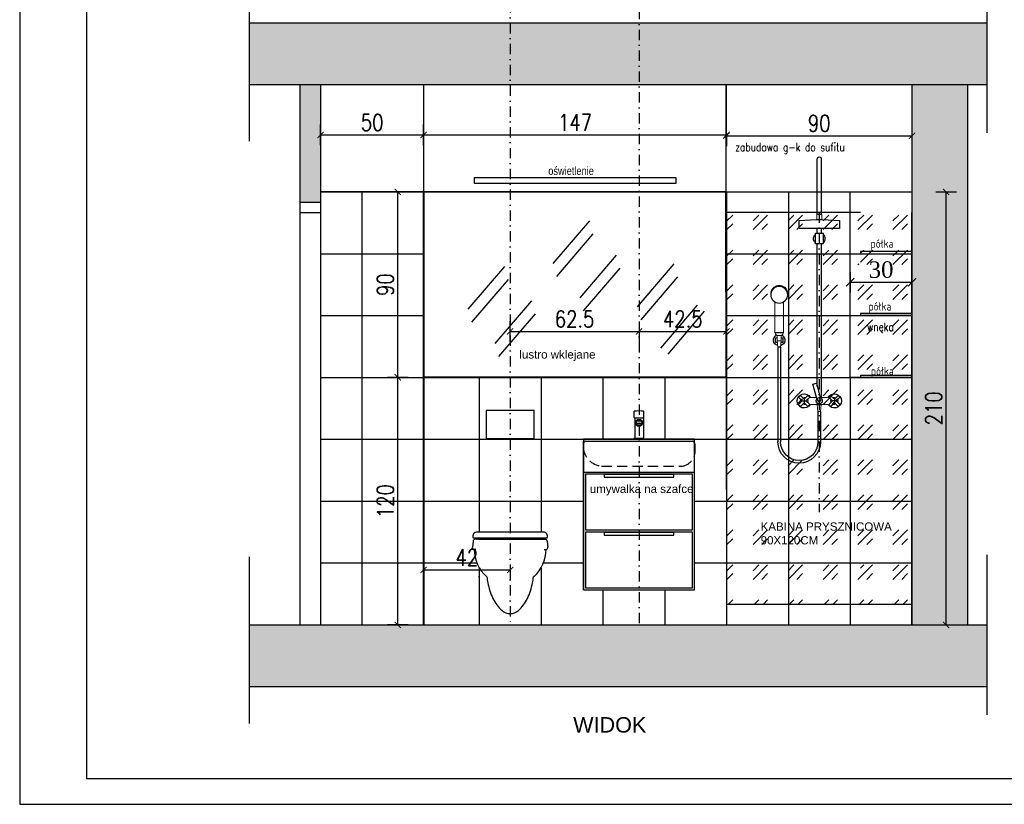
# Model space of a CAD drawing. Header units: millimetres. Extents: x 163776 to 165488, y 6605 to 7199.
# Tile 1 of 7: x 163776 to 164253, y 6605 to 6985. Entities that reach past the tile are written whole.
import ezdxf

# ---------------------------------------------------------------- set-up
doc = ezdxf.new("R2010")
doc.units = ezdxf.units.MM
doc.header["$LTSCALE"] = 50
doc.linetypes.add('DASHDOT', pattern=[1, 0.5, -0.25, 0, -0.25])
doc.linetypes.add('DASHED', pattern=[0.75, 0.5, -0.25])
for name, color, linetype in [('A_GRES', 36, 'Continuous'), ('A_inwentaryzacja', 8, 'Continuous'), ('A_INWENTARYZACJA_KRESKI', 8, 'Continuous'), ('A_KRESKI', 8, 'Continuous'), ('A_LUSTRO', 130, 'Continuous'), ('A_nowe_1', 1, 'Continuous'), ('A_OPIS', 7, 'Continuous'), ('A_OPIS_ZMIANY', 2, 'Continuous'), ('A_PŁYTKI', 7, 'Continuous'), ('A_SANIT', 170, 'Continuous'), ('A_SZAFKI', 7, 'Continuous'), ('A_ZMIANY_WYMIARY', 143, 'Continuous'), ('AOPIS', 7, 'Continuous')]:
    doc.layers.add(name, color=color, linetype=linetype)
doc.styles.add('ARIAL', font='arial.ttf')
doc.styles.add('k.f.', font='times.ttf', dxfattribs={"height": 8})
doc.styles.add('ROMANS', font='romans.shx', dxfattribs={"width": 0.8, "height": 8})
doc.dimstyles.new('Emma20', dxfattribs={"dimtxt": 8, "dimasz": 3, "dimexe": 5, "dimexo": 5, "dimgap": 2, "dimtad": 1, "dimdec": 1, "dimdsep": 46, "dimtxsty": 'ROMANS', "dimblk1": 'ARCHTICK', "dimblk2": 'ARCHTICK', "dimsah": 1, "dimcen": 0.1, "dimclrd": 1, "dimclre": 1, "dimclrt": 7, "dimadec": 0, "dimazin": 0, "dimtfac": 1, "dimtdec": 1, "dimtofl": 0, "dimtmove": 1, "dimatfit": 3, "dimldrblk": 'ARCHTICK', "dimfxl": 5, "dimfxlon": 1, "dimtolj": 1, "dimtzin": 0, "dimarcsym": 0})

# ---------------------------------------------------------------- blocks, each defined once
blk = doc.blocks.new('A$C24A25A81')
for p, q in [((-2.3, 10.61), (-2.3, 13.59)), ((-2.1, 10.39), (2.1, 10.39)), ((-2.1, 10.39), (-2.1, 0.39)), ((2.1, 10.39), (2.1, 0.39)), ((2.3, 10.61), (2.3, 13.59)), ((-1.42, 8.62), (-1.42, 8.08)), ((-1.08, 8.88), (1.08, 8.88)), ((-1.08, 7.82), (1.08, 7.82)), ((-1.08, 7.82), (-1.08, 7.27)), ((-1.08, 7.27), (-1.08, 6.94)), ((1.08, 7.82), (1.08, 7.27)), ((1.08, 7.27), (1.08, 6.94)), ((1.42, 8.62), (1.42, 8.08)), ((2.5, 0.39), (-2.5, 0.39)), ((-2.5, 0.39), (-2.5, 0)), ((-2.5, 0), (2.5, 0)), ((2.1, 0.39), (2.5, 0.39)), ((2.5, 0.39), (2.5, 0))]:
    blk.add_line(p, q)
blk.add_circle((0, 7.92), 1.72)
for centre, radius, start, end in [((0, -4.89), 18.62, 82.9043, 97.0957), ((-2.08, 10.61), 0.217, 178.0674, 265.536), ((2.08, 10.61), 0.217, 274.464, 1.9326), ((-1.09, 8.54), 0.335, 87.1914, 167.5214), ((-1.09, 8.15), 0.335, 192.4786, 272.8086), ((1.09, 8.54), 0.335, 12.4786, 92.8086), ((1.09, 8.15), 0.335, 267.1914, 347.5214)]:
    blk.add_arc(centre, radius, start, end)
blk.add_ellipse((0, 7.27), major_axis=(1.08, 0), ratio=0.450107, start_param=6.283185, end_param=9.424778)
blk.add_ellipse((0, 6.94), major_axis=(1.08, 0), ratio=0.450107)
blk = doc.blocks.new('WCWISZ')
for p, q in [((16.06, 0), (-16.06, 0)), ((-18.02, -4.41), (-18.32, -7.36)), ((-17.91, -2.76), (18.06, -2.76)), ((-16.2, -3.51), (-17.02, -3.51)), ((0.02, -3.5), (-16.21, -3.5)), ((-16.21, -3.5), (-16.06, -3.5)), ((-15.39, -3.5), (15.35, -3.5)), ((15.35, -3.5), (16.23, -3.5)), ((16.15, -3.51), (17, -3.51)), ((18, -4.43), (18.23, -7.31)), ((-16.59, -8.5), (-17.53, -8.5)), ((16.54, -8.5), (17.24, -8.5)), ((-15.15, -21.73), (-15.33, -21.73)), ((9.05, -23.42), (9.05, -23.31)), ((9.05, -23.41), (9.05, -23.42))]:
    blk.add_line(p, q)
for points in [[(-11.34, -21.73, 0.0144), (-10.84, -24.72, 0.062198), (-8.35, -32.25, 0.102814), (-3.94, -38.08, 0.181687), (0.02, -39.56, 0.181687)], [(0.02, -39.56, 0.181687), (3.97, -38.07, 0.102814), (8.37, -32.23, 0.062198), (10.84, -24.69, 0.014276), (11.33, -21.73, 0.048437)]]:
    blk.add_lwpolyline(points, format="xyb")
for centre, radius, start, end in [((-16.06, -2), 2, 90, 202.1894), ((16.06, -2), 2, 337.8106, 90), ((-17.02, -4.51), 1, 90, 174.1387), ((17, -4.51), 1, 4.4596, 90), ((-17.41, -7.5), 1, 158.1986, 270), ((0.02, -8.5), 17.43, 180, 228.7617), ((0.02, -8.5), 17.43, 311.6383, 0), ((17.28, -7.5), 1, 270, 21.6865), ((-16.74, -27.62), 8, 46.9701, 48.7617), ((16.91, -27.5), 8, 131.6383, 134.249)]:
    blk.add_arc(centre, radius, start, end)
blk = doc.blocks.new('_ArchTick')
at = {"color": 0, "linetype": 'ByBlock', "const_width": 0.15}
blk.add_lwpolyline([(-0.5, -0.5), (0.5, 0.5)], dxfattribs=at)
blk = doc.blocks.new('*D26')
at = {"layer": 'A_GRES', "color": 1, "lineweight": -2, "transparency": 16777216}
for p, q in [((164178.69, 6862.91), (164178.69, 6853.01)), ((164208.69, 6862.91), (164208.69, 6853.01)), ((164178.69, 6858.01), (164208.69, 6858.01))]:
    blk.add_line(p, q, dxfattribs=at)
at = {"layer": 'Defpoints', "color": 0, "transparency": 16777216}
for p in [(164178.69, 6864.91), (164208.69, 6864.91), (164208.69, 6858.01)]:
    blk.add_point(p, dxfattribs=at)
at = {"layer": 'A_GRES', "color": 1, "lineweight": -2, "transparency": 16777216, "xscale": 4, "yscale": 4, "zscale": 4, "rotation": 180}
blk.add_blockref('_ArchTick', (164178.69, 6858.01), dxfattribs=at)
at = {"layer": 'A_GRES', "color": 1, "lineweight": -2, "transparency": 16777216, "xscale": 4, "yscale": 4, "zscale": 4}
blk.add_blockref('_ArchTick', (164208.69, 6858.01), dxfattribs=at)
at = {"layer": 'A_GRES', "color": 7, "transparency": 16777216, "insert": (164193.69, 6864.08), "char_height": 8, "attachment_point": 5, "style": 'k.f.'}
blk.add_mtext('\\A1;30', dxfattribs=at)
blk = doc.blocks.new('Tara natrysk przód')
for p, q in [((-0.98, 117.34), (-0.98, 90.45)), ((0.98, 90.45), (0.98, 117.34)), ((-1.22, 90.45), (1.22, 90.45)), ((-0.98, 83.6), (-0.98, 81.31)), ((0.98, 81.31), (0.98, 83.6)), ((-0.98, 76.13), (-0.98, 1.71)), ((0.98, 7.05), (0.98, 76.13)), ((17.33, 33.07), (21.53, 33.07)), ((18.79, 26.03), (18.79, -19.82)), ((18.79, 26.03), (20.06, 26.03)), ((20.06, 26.03), (20.06, -19.82)), ((-8.23, 0), (-6.44, 0)), ((-7.33, 0.9), (-7.33, -0.9)), ((-0.57, 0.15), (-0.19, 1.57)), ((0.57, -0.15), (0.95, 1.26)), ((8.23, 0), (6.44, 0)), ((7.33, 0.9), (7.33, -0.9)), ((-0.98, -1.96), (0.98, -1.96)), ((-0.63, -5.08), (-0.63, -19.82)), ((0.63, -5.08), (0.63, -19.82))]:
    blk.add_line(p, q)
at = {"lineweight": 0}
for p, q in [((-1.22, 90.45), (-1.22, 88)), ((1.22, 88), (1.22, 90.45)), ((17.33, 48.05), (17.33, 33.07)), ((21.53, 33.07), (21.53, 48.05)), ((17.33, 33.07), (17.6, 32.34)), ((17.6, 32.34), (18.37, 31.8)), ((20.48, 31.8), (18.37, 31.8)), ((18.45, 31.8), (18.45, 29.16)), ((18.79, 26.03), (18.45, 29.16)), ((18.45, 29.16), (20.4, 29.16)), ((20.4, 29.16), (20.06, 26.03)), ((20.4, 29.16), (20.4, 31.8)), ((20.48, 31.8), (21.25, 32.34)), ((21.25, 32.34), (21.53, 33.07)), ((-7.33, 1.71), (-6.52, 1.71)), ((-4.73, 1.71), (-0.45, 1.71)), ((1.36, 1.71), (4.73, 1.71)), ((6.52, 1.71), (7.33, 1.71)), ((-6.52, -1.71), (-7.33, -1.71)), ((4.73, -1.71), (-4.73, -1.71)), ((-0.98, -1.96), (-0.98, -1.71)), ((-0.98, -1.96), (-0.63, -5.08)), ((0.98, -1.96), (0.63, -5.08)), ((0.98, -1.96), (0.98, -1.71)), ((7.33, -1.71), (6.52, -1.71)), ((-0.63, -5.08), (0.63, -5.08))]:
    blk.add_line(p, q, dxfattribs=at)
for points in [[(9.77, 87.52), (1.56, 88), (-1.56, 88), (-9.77, 87.52), (-9.77, 83.6), (9.77, 83.6)], [(-1.86, 76.13), (1.86, 76.13), (1.86, 81.31), (-1.86, 81.31)], [(1.22, 1.19), (3.09, 8.13), (1.39, 8.59), (-0.47, 1.65)]]:
    blk.add_lwpolyline(points, close=True)
for points in [[(18.45, 30.64), (17.7, 30.64), (17.7, 28.39), (18.54, 28.39)], [(20.32, 28.39), (21.16, 28.39), (21.16, 30.64), (20.4, 30.64)], [(-7.33, 0.9), (-9.13, 2.7), (-10.03, 1.79), (-8.23, 0)], [(-8.23, 0), (-10.03, -1.79), (-9.13, -2.69), (-7.33, -0.9)], [(-6.44, 0), (-4.64, 1.8), (-5.53, 2.7), (-7.33, 0.9)], [(-7.33, -0.9), (-5.54, -2.7), (-4.64, -1.8), (-6.44, 0)], [(6.44, 0), (4.64, 1.8), (5.53, 2.7), (7.33, 0.9)], [(7.33, -0.9), (5.54, -2.7), (4.64, -1.8), (6.44, 0)], [(7.33, 0.9), (9.13, 2.7), (10.03, 1.79), (8.23, 0)], [(8.23, 0), (10.03, -1.79), (9.13, -2.69), (7.33, -0.9)]]:
    blk.add_lwpolyline(points)
for centre, radius, start, end in [((0, 117.34), 0.976, 0, 180), ((0, 78.72), 2.78, 131.8759, 228.1241), ((0, 78.72), 2.78, 311.8759, 48.1241), ((19.43, 29.52), 2.79, 117.9691, 255.0205), ((19.43, 29.52), 2.79, 284.9795, 62.0309), ((-7.33, 0), 3.42, 30, 330), ((-7.33, 0), 1.71, 156.7916, 203.0721), ((-7.33, 0), 1.71, 66.8372, 113.0721), ((-7.33, 0), 1.71, 336.8372, 23.2084), ((0, 0), 1.47, 98.4882, 51.4093), ((0, 0), 0.587, 164.9488, 344.9488), ((7.33, 0), 3.42, 210, 150), ((7.33, 0), 1.71, 156.7916, 203.1628), ((7.33, 0), 1.71, 66.9279, 113.1628), ((7.33, 0), 1.71, 336.9279, 23.2084), ((-7.33, 0), 1.71, 246.7916, 293.2084), ((7.33, 0), 1.71, 246.7916, 293.2084), ((9.71, -19.82), 10.35, 180, 0), ((9.71, -19.82), 9.08, 180, 0)]:
    blk.add_arc(centre, radius, start, end)
blk.add_ellipse((19.43, 51.52), major_axis=(-4.11, 0), ratio=0.984402)
blk.add_ellipse((19.43, 52.25), major_axis=(-3.91, 0), ratio=0.985428, start_param=3.324996, end_param=6.099782)
blk = doc.blocks.new('*D27')
at = {"layer": 'A_inwentaryzacja', "color": 1, "lineweight": -2, "ltscale": 0.5, "transparency": 16777216}
for p, q in [((164220.25, 6901.86), (164230.25, 6901.86)), ((164225.25, 6691.86), (164225.25, 6901.86)), ((164220.25, 6691.86), (164230.25, 6691.86))]:
    blk.add_line(p, q, dxfattribs=at)
at = {"layer": 'Defpoints', "color": 0, "ltscale": 0.5, "transparency": 16777216}
for p in [(164208.69, 6901.86), (164225.25, 6901.86), (164208.69, 6691.86)]:
    blk.add_point(p, dxfattribs=at)
at = {"layer": 'A_inwentaryzacja', "color": 1, "lineweight": -2, "ltscale": 0.5, "transparency": 16777216, "xscale": 3, "yscale": 3, "zscale": 3}
for p, rotation in [((164225.25, 6901.86), 90), ((164225.25, 6691.86), 270)]:
    blk.add_blockref('_ArchTick', p, dxfattribs=dict(at, rotation=rotation))
at = {"layer": 'A_inwentaryzacja', "color": 7, "ltscale": 0.5, "transparency": 16777216, "insert": (164219.25, 6796.86), "char_height": 8, "attachment_point": 5, "rotation": 90, "style": 'ROMANS'}
blk.add_mtext('\\A1;210', dxfattribs=at)
blk = doc.blocks.new('*D28')
at = {"layer": 'A_inwentaryzacja', "color": 1, "lineweight": -2, "ltscale": 0.5, "transparency": 16777216}
for p, q in [((163971.69, 6713.51), (163971.69, 6723.51)), ((163971.69, 6718.51), (164013.69, 6718.51)), ((164013.69, 6718.51), (164013.69, 6713.51))]:
    blk.add_line(p, q, dxfattribs=at)
at = {"layer": 'Defpoints', "color": 0, "ltscale": 0.5, "transparency": 16777216}
for p in [(164013.69, 6718.51), (164013.69, 6718.51), (163971.69, 6691.86)]:
    blk.add_point(p, dxfattribs=at)
at = {"layer": 'A_inwentaryzacja', "color": 1, "lineweight": -2, "ltscale": 0.5, "transparency": 16777216, "xscale": 3, "yscale": 3, "zscale": 3, "rotation": 180}
blk.add_blockref('_ArchTick', (163971.69, 6718.51), dxfattribs=at)
at = {"layer": 'A_inwentaryzacja', "color": 1, "lineweight": -2, "ltscale": 0.5, "transparency": 16777216, "xscale": 3, "yscale": 3, "zscale": 3}
blk.add_blockref('_ArchTick', (164013.69, 6718.51), dxfattribs=at)
at = {"layer": 'A_inwentaryzacja', "color": 7, "ltscale": 0.5, "transparency": 16777216, "insert": (163992.69, 6724.51), "char_height": 8, "attachment_point": 5, "style": 'ROMANS'}
blk.add_mtext('\\A1;42', dxfattribs=at)
blk = doc.blocks.new('*D29')
at = {"layer": 'A_inwentaryzacja', "color": 1, "lineweight": -2, "ltscale": 0.5, "transparency": 16777216}
for p, q in [((164013.69, 6829.16), (164013.69, 6839.16)), ((164013.69, 6834.16), (164076.22, 6834.16)), ((164076.22, 6834.16), (164076.22, 6829.16))]:
    blk.add_line(p, q, dxfattribs=at)
at = {"layer": 'Defpoints', "color": 0, "ltscale": 0.5, "transparency": 16777216}
for p in [(164076.22, 6834.16), (164076.22, 6834.16), (164013.69, 6718.51)]:
    blk.add_point(p, dxfattribs=at)
at = {"layer": 'A_inwentaryzacja', "color": 1, "lineweight": -2, "ltscale": 0.5, "transparency": 16777216, "xscale": 3, "yscale": 3, "zscale": 3, "rotation": 180}
blk.add_blockref('_ArchTick', (164013.69, 6834.16), dxfattribs=at)
at = {"layer": 'A_inwentaryzacja', "color": 1, "lineweight": -2, "ltscale": 0.5, "transparency": 16777216, "xscale": 3, "yscale": 3, "zscale": 3}
blk.add_blockref('_ArchTick', (164076.22, 6834.16), dxfattribs=at)
at = {"layer": 'A_inwentaryzacja', "color": 7, "ltscale": 0.5, "transparency": 16777216, "insert": (164044.95, 6840.16), "char_height": 8, "attachment_point": 5, "style": 'ROMANS'}
blk.add_mtext('\\A1;62.5', dxfattribs=at)
blk = doc.blocks.new('*D30')
at = {"layer": 'A_inwentaryzacja', "color": 1, "lineweight": -2, "ltscale": 0.5, "transparency": 16777216}
for p, q in [((164118.69, 6829.16), (164118.69, 6839.16)), ((164076.22, 6834.16), (164076.22, 6829.16)), ((164076.22, 6834.16), (164118.69, 6834.16))]:
    blk.add_line(p, q, dxfattribs=at)
at = {"layer": 'Defpoints', "color": 0, "ltscale": 0.5, "transparency": 16777216}
for p in [(164076.22, 6834.16), (164118.69, 6834.16), (164118.69, 6670.29)]:
    blk.add_point(p, dxfattribs=at)
at = {"layer": 'A_inwentaryzacja', "color": 1, "lineweight": -2, "ltscale": 0.5, "transparency": 16777216, "xscale": 3, "yscale": 3, "zscale": 3, "rotation": 180}
blk.add_blockref('_ArchTick', (164076.22, 6834.16), dxfattribs=at)
at = {"layer": 'A_inwentaryzacja', "color": 1, "lineweight": -2, "ltscale": 0.5, "transparency": 16777216, "xscale": 3, "yscale": 3, "zscale": 3}
blk.add_blockref('_ArchTick', (164118.69, 6834.16), dxfattribs=at)
at = {"layer": 'A_inwentaryzacja', "color": 7, "ltscale": 0.5, "transparency": 16777216, "insert": (164097.45, 6840.16), "char_height": 8, "attachment_point": 5, "style": 'ROMANS'}
blk.add_mtext('\\A1;42.5', dxfattribs=at)
blk = doc.blocks.new('*D31')
at = {"layer": 'A_inwentaryzacja', "color": 1, "lineweight": -2, "ltscale": 0.5, "transparency": 16777216}
for p, q in [((163964.15, 6811.86), (163954.15, 6811.86)), ((163959.15, 6691.86), (163959.15, 6811.86)), ((163964.15, 6691.86), (163954.15, 6691.86))]:
    blk.add_line(p, q, dxfattribs=at)
at = {"layer": 'Defpoints', "color": 0, "ltscale": 0.5, "transparency": 16777216}
for p in [(163959.15, 6811.86), (163971.69, 6811.86), (163971.69, 6691.86)]:
    blk.add_point(p, dxfattribs=at)
at = {"layer": 'A_inwentaryzacja', "color": 1, "lineweight": -2, "ltscale": 0.5, "transparency": 16777216, "xscale": 3, "yscale": 3, "zscale": 3}
for p, rotation in [((163959.15, 6811.86), 90), ((163959.15, 6691.86), 270)]:
    blk.add_blockref('_ArchTick', p, dxfattribs=dict(at, rotation=rotation))
at = {"layer": 'A_inwentaryzacja', "color": 7, "ltscale": 0.5, "transparency": 16777216, "insert": (163953.15, 6751.86), "char_height": 8, "attachment_point": 5, "rotation": 90, "style": 'ROMANS'}
blk.add_mtext('\\A1;120', dxfattribs=at)
blk = doc.blocks.new('*D32')
at = {"layer": 'A_inwentaryzacja', "color": 1, "lineweight": -2, "ltscale": 0.5, "transparency": 16777216}
for p, q in [((163964.15, 6901.86), (163954.15, 6901.86)), ((163959.15, 6811.86), (163959.15, 6901.86)), ((163964.15, 6811.86), (163954.15, 6811.86))]:
    blk.add_line(p, q, dxfattribs=at)
at = {"layer": 'Defpoints', "color": 0, "ltscale": 0.5, "transparency": 16777216}
for p in [(163959.15, 6901.86), (163971.69, 6901.86), (163971.69, 6811.86)]:
    blk.add_point(p, dxfattribs=at)
at = {"layer": 'A_inwentaryzacja', "color": 1, "lineweight": -2, "ltscale": 0.5, "transparency": 16777216, "xscale": 3, "yscale": 3, "zscale": 3}
for p, rotation in [((163959.15, 6901.86), 90), ((163959.15, 6811.86), 270)]:
    blk.add_blockref('_ArchTick', p, dxfattribs=dict(at, rotation=rotation))
at = {"layer": 'A_inwentaryzacja', "color": 7, "ltscale": 0.5, "transparency": 16777216, "insert": (163953.15, 6856.86), "char_height": 8, "attachment_point": 5, "rotation": 90, "style": 'ROMANS'}
blk.add_mtext('\\A1;90', dxfattribs=at)
blk = doc.blocks.new('*D33')
at = {"layer": 'A_inwentaryzacja', "color": 1, "lineweight": -2, "ltscale": 0.5, "transparency": 16777216}
for p, q in [((163971.69, 6924.49), (163971.69, 6934.49)), ((164118.69, 6924.49), (164118.69, 6934.49)), ((163971.69, 6929.49), (164118.69, 6929.49))]:
    blk.add_line(p, q, dxfattribs=at)
at = {"layer": 'Defpoints', "color": 0, "ltscale": 0.5, "transparency": 16777216}
for p in [(164118.69, 6929.49), (163971.69, 6918.44), (164118.69, 6918.44)]:
    blk.add_point(p, dxfattribs=at)
at = {"layer": 'A_inwentaryzacja', "color": 1, "lineweight": -2, "ltscale": 0.5, "transparency": 16777216, "xscale": 3, "yscale": 3, "zscale": 3, "rotation": 180}
blk.add_blockref('_ArchTick', (163971.69, 6929.49), dxfattribs=at)
at = {"layer": 'A_inwentaryzacja', "color": 1, "lineweight": -2, "ltscale": 0.5, "transparency": 16777216, "xscale": 3, "yscale": 3, "zscale": 3}
blk.add_blockref('_ArchTick', (164118.69, 6929.49), dxfattribs=at)
at = {"layer": 'A_inwentaryzacja', "color": 7, "ltscale": 0.5, "transparency": 16777216, "insert": (164045.19, 6935.49), "char_height": 8, "attachment_point": 5, "style": 'ROMANS'}
blk.add_mtext('\\A1;147', dxfattribs=at)
blk = doc.blocks.new('*D34')
at = {"layer": 'A_ZMIANY_WYMIARY', "color": 1, "lineweight": -2, "ltscale": 0.5, "transparency": 16777216}
for p, q in [((163921.69, 6924.49), (163921.69, 6934.49)), ((163971.69, 6924.49), (163971.69, 6934.49)), ((163921.69, 6929.49), (163971.69, 6929.49))]:
    blk.add_line(p, q, dxfattribs=at)
at = {"layer": 'Defpoints', "color": 0, "ltscale": 0.5, "transparency": 16777216}
for p in [(163971.69, 6929.49), (163921.69, 6917.83), (163971.69, 6917.83)]:
    blk.add_point(p, dxfattribs=at)
at = {"layer": 'A_ZMIANY_WYMIARY', "color": 1, "lineweight": -2, "ltscale": 0.5, "transparency": 16777216, "xscale": 3, "yscale": 3, "zscale": 3, "rotation": 180}
blk.add_blockref('_ArchTick', (163921.69, 6929.49), dxfattribs=at)
at = {"layer": 'A_ZMIANY_WYMIARY', "color": 1, "lineweight": -2, "ltscale": 0.5, "transparency": 16777216, "xscale": 3, "yscale": 3, "zscale": 3}
blk.add_blockref('_ArchTick', (163971.69, 6929.49), dxfattribs=at)
at = {"layer": 'A_ZMIANY_WYMIARY', "color": 7, "ltscale": 0.5, "transparency": 16777216, "insert": (163946.69, 6935.49), "char_height": 8, "attachment_point": 5, "style": 'ROMANS'}
blk.add_mtext('\\A1;50', dxfattribs=at)
blk = doc.blocks.new('*D35')
at = {"layer": 'A_ZMIANY_WYMIARY', "color": 1, "lineweight": -2, "ltscale": 0.5, "transparency": 16777216}
for p, q in [((164118.69, 6929.07), (164118.69, 6924.07)), ((164118.69, 6929.07), (164208.69, 6929.07)), ((164208.69, 6929.07), (164208.69, 6924.07))]:
    blk.add_line(p, q, dxfattribs=at)
at = {"layer": 'Defpoints', "color": 0, "ltscale": 0.5, "transparency": 16777216}
for p in [(164118.69, 6929.49), (164208.69, 6929.49), (164208.69, 6929.07)]:
    blk.add_point(p, dxfattribs=at)
at = {"layer": 'A_ZMIANY_WYMIARY', "color": 1, "lineweight": -2, "ltscale": 0.5, "transparency": 16777216, "xscale": 3, "yscale": 3, "zscale": 3, "rotation": 180}
blk.add_blockref('_ArchTick', (164118.69, 6929.07), dxfattribs=at)
at = {"layer": 'A_ZMIANY_WYMIARY', "color": 1, "lineweight": -2, "ltscale": 0.5, "transparency": 16777216, "xscale": 3, "yscale": 3, "zscale": 3}
blk.add_blockref('_ArchTick', (164208.69, 6929.07), dxfattribs=at)
at = {"layer": 'A_ZMIANY_WYMIARY', "color": 7, "ltscale": 0.5, "transparency": 16777216, "insert": (164163.69, 6935.07), "char_height": 8, "attachment_point": 5, "style": 'ROMANS'}
blk.add_mtext('\\A1;90', dxfattribs=at)

msp = doc.modelspace()

# ---------------------------------------------------------------- hatches: boundary and pattern name
at = {"layer": 'A_INWENTARYZACJA_KRESKI', "ltscale": 0.5}
h = msp.add_hatch(color=256, dxfattribs=at)
h.dxf.hatch_style = 1
h.paths.add_polyline_path([(164013.69, 6983.86), (163887.02, 6983.86), (163887.02, 6953.86), (164013.69, 6953.86)])
h.paths.add_polyline_path([(164076.22, 6983.86), (164013.69, 6983.86), (164013.69, 6953.86), (164076.22, 6953.86)])
h.paths.add_polyline_path([(164245.09, 6983.86), (164076.22, 6983.86), (164076.22, 6953.86), (164245.09, 6953.86)])
h.paths.add_polyline_path([(164235.69, 6953.86), (164208.69, 6953.86), (164208.69, 6691.86), (164235.69, 6691.86)])
h.paths.add_polyline_path([(164225.25, 6786.63), (164225.25, 6807.09), (164213.25, 6807.09), (164213.25, 6786.63)], flags=24)
h = msp.add_hatch(color=256, dxfattribs=at)
h.dxf.hatch_style = 1
h.paths.add_polyline_path([(163921.69, 6953.86), (163911.69, 6953.86), (163911.69, 6896.86), (163921.69, 6896.86)])
h = msp.add_hatch(color=256, dxfattribs=at)
h.dxf.hatch_style = 1
h.paths.add_polyline_path([(164245.09, 6691.86), (163887.02, 6691.86), (163887.02, 6661.86), (164245.09, 6661.86)])
at = {"layer": 'A_KRESKI'}
h = msp.add_hatch(dxfattribs=at)
h.set_pattern_fill('GOST_GLASS', color=256, scale=2, style=0)
h.set_pattern_definition([(45, (158293.689, 7392.652), (16.970563, -2e-15), [10, -14]), (45, (158297.932, 7392.652), (16.970563, -2e-15), [4, -20]), (45, (158293.689, 7396.895), (16.970563, -2e-15), [4, -20])])
h.paths.add_polyline_path([(164178.69, 6866.93), (164176.13, 6866.93), (164176.13, 6872.4), (164178.69, 6872.4), (164178.69, 6891.86), (164118.69, 6891.86), (164118.69, 6701.86), (164178.69, 6701.86), (164178.69, 6716.94), (164176.13, 6716.94), (164176.13, 6722.42), (164178.69, 6722.42)])
h.paths.add_polyline_path([(164124.5, 6812.64), (164124.5, 6787.22), (164121.73, 6787.22), (164121.73, 6812.64)], flags=16)
h.paths.add_polyline_path([(164208.69, 6891.86), (164178.69, 6891.86), (164178.69, 6872.4), (164183.73, 6872.4), (164183.73, 6866.93), (164178.69, 6866.93), (164178.69, 6722.42), (164183.73, 6722.42), (164183.73, 6716.94), (164178.69, 6716.94), (164178.69, 6701.86), (164208.69, 6701.86)])

# ---------------------------------------------------------------- linework, layer by layer
at = {"layer": 'A_inwentaryzacja', "ltscale": 0.5}
for p, q in [((163887.02, 7007.15), (163887.02, 6926.36)), ((164245.09, 7008.07), (164245.09, 6930.51)), ((163887.02, 6983.86), (164245.09, 6983.86)), ((163887.02, 6953.86), (164245.09, 6953.86)), ((163911.69, 6953.86), (163911.69, 6691.86)), ((163921.69, 6953.86), (163921.69, 6691.86)), ((163971.69, 6953.86), (163971.69, 6691.86)), ((164118.43, 6953.86), (164118.69, 6691.86)), ((164208.69, 6953.86), (164208.69, 6691.86)), ((164235.69, 6953.86), (164235.69, 6691.86)), ((163921.69, 6901.86), (164208.69, 6901.86)), ((163911.69, 6896.86), (163921.69, 6896.86)), ((163911.69, 6891.86), (163921.69, 6891.86)), ((163971.69, 6811.86), (164208.69, 6811.86)), ((163887.02, 6724.84), (163887.02, 6644.05)), ((164245.09, 6725.76), (164245.09, 6648.2)), ((163887.02, 6691.86), (164245.09, 6691.86)), ((163887.02, 6661.86), (164245.09, 6661.86))]:
    msp.add_line(p, q, dxfattribs=at)
at = {"layer": 'A_LUSTRO'}
for p, q in [((164052.12, 6887.83), (164034.34, 6867.04)), ((164053.87, 6881.52), (164036.1, 6860.74)), ((164065.2, 6871.19), (164047.43, 6850.41)), ((164093.07, 6866.88), (164075.3, 6846.09)), ((164010.92, 6865.68), (163993.15, 6844.89)), ((164066.95, 6864.89), (164049.18, 6844.1)), ((164012.67, 6859.37), (163994.9, 6838.58)), ((164094.82, 6860.58), (164077.05, 6839.79)), ((164024, 6849.04), (164006.23, 6828.25)), ((164025.75, 6842.73), (164007.98, 6821.95)), ((164104.45, 6846.84), (164086.68, 6826.06)), ((164107.91, 6843.94), (164090.13, 6823.15))]:
    msp.add_line(p, q, dxfattribs=at)
at = {"layer": 'A_nowe_1', "linetype": 'DASHDOT', "ltscale": 0.2}
for p, q in [((164013.69, 7135.22), (164013.69, 6691.86)), ((164076.22, 7101.64), (164076.22, 6691.86)), ((164163.69, 6891.86), (164163.69, 6746.52))]:
    msp.add_line(p, q, dxfattribs=at)
at = {"layer": 'A_nowe_1'}
msp.add_line((164118.69, 6701.86), (164208.69, 6701.86), dxfattribs=at)
at = {"layer": 'A_nowe_1', "ltscale": 0.5}
msp.add_lwpolyline([(163996.31, 6908.88), (164094.07, 6908.88), (164094.07, 6905.89), (163996.31, 6905.89)], close=True, dxfattribs=at)
at = {"layer": 'A_nowe_1'}
msp.add_lwpolyline([(164183.69, 6891.86), (164118.69, 6891.86), (164118.69, 6691.86), (164208.69, 6691.86), (164208.69, 6891.86)], dxfattribs=at)
msp.add_lwpolyline([(164002.01, 6782.15), (164025.37, 6782.15), (164025.37, 6795.82), (164002.01, 6795.82)], close=True, dxfattribs=at)
at = {"layer": 'A_OPIS', "ltscale": 0.5}
msp.add_lwpolyline([(163775.67, 7198.8), (163775.67, 6604.8), (164615.67, 6604.8), (164615.67, 7198.8), (163775.67, 7198.8)], dxfattribs=at)
msp.add_lwpolyline([(163808.17, 7186.3), (163808.17, 6617.3), (164603.17, 6617.3), (164603.17, 7186.3)], close=True, dxfattribs=at)
at = {"layer": 'A_PŁYTKI', "ltscale": 0.5}
for p, q in [((164118.48, 6901.86), (164118.69, 6953.86)), ((163971.69, 6901.86), (163921.69, 6901.86)), ((163941.69, 6901.86), (163941.69, 6691.86)), ((163971.69, 6901.86), (163971.69, 6691.86)), ((164118.69, 6901.86), (164118.69, 6691.86)), ((164148.69, 6901.86), (164148.69, 6691.86)), ((163998.69, 6811.86), (163998.69, 6736.86)), ((163998.69, 6811.86), (164028.69, 6811.86)), ((164028.69, 6811.86), (164028.69, 6736.86)), ((164058.69, 6811.86), (164058.69, 6781.86)), ((164088.69, 6811.86), (164088.69, 6781.86)), ((164178.69, 6811.86), (164178.69, 6691.86)), ((164208.69, 6811.86), (164208.69, 6691.86)), ((163998.69, 6733.36), (163998.69, 6733.35)), ((163998.69, 6719.52), (163998.69, 6691.86)), ((164028.69, 6719.45), (164028.69, 6691.86)), ((164058.69, 6708.86), (164058.69, 6691.86)), ((164088.69, 6708.86), (164088.69, 6691.86))]:
    msp.add_line(p, q, dxfattribs=at)
at = {"layer": 'A_PŁYTKI'}
for p, q in [((163921.69, 6871.86), (163971.69, 6871.86)), ((164118.69, 6871.86), (164208.69, 6871.86)), ((164183.69, 6842.86), (164208.69, 6842.86)), ((163921.69, 6841.86), (163971.69, 6841.86)), ((164118.69, 6841.86), (164208.69, 6841.86)), ((163921.69, 6811.86), (164208.69, 6811.86)), ((163921.69, 6781.86), (164208.69, 6781.86)), ((163921.69, 6751.86), (164049.22, 6751.86)), ((164103.22, 6751.86), (164208.69, 6751.86)), ((163921.69, 6721.86), (163997.54, 6721.86)), ((164029.88, 6721.86), (164049.22, 6721.86)), ((164103.22, 6721.86), (164208.69, 6721.86))]:
    msp.add_line(p, q, dxfattribs=at)
at = {"layer": 'A_PŁYTKI', "ltscale": 0.5, "const_width": 1}
for points in [[(163971.69, 6901.86), (163971.69, 6691.86)], [(163971.69, 6811.86), (164118.57, 6811.86), (164118.48, 6901.86)]]:
    msp.add_lwpolyline(points, dxfattribs=at)
at = {"layer": 'A_PŁYTKI', "ltscale": 0.5}
msp.add_lwpolyline([(163971.69, 6811.86), (164118.69, 6811.86), (164118.69, 6901.86), (163971.69, 6901.86)], close=True, dxfattribs=at)
msp.add_lwpolyline([(163971.69, 6811.86), (164118.69, 6811.86), (164118.69, 6901.86), (163971.69, 6901.86)], close=True, dxfattribs=at)
at = {"layer": 'A_PŁYTKI'}
for points in [[(164208.69, 6811.86), (164178.69, 6811.86), (164178.69, 6901.86), (164208.69, 6901.86)], [(164183.69, 6871.86), (164208.69, 6871.86), (164208.69, 6872.86), (164183.69, 6872.86)], [(164183.69, 6841.86), (164208.69, 6841.86), (164208.69, 6842.86), (164183.69, 6842.86)], [(164183.69, 6811.86), (164208.69, 6811.86), (164208.69, 6812.86), (164183.69, 6812.86)]]:
    msp.add_lwpolyline(points, close=True, dxfattribs=at)
at = {"layer": 'A_SANIT'}
for p, q in [((164050.41, 6780.86), (164102.03, 6780.86)), ((164049.1, 6779.48), (164049.1, 6777.86)), ((164103.34, 6779.48), (164103.34, 6777.86))]:
    msp.add_line(p, q, dxfattribs=at)
at = {"layer": 'A_SANIT', "linetype": 'DASHED', "ltscale": 0.2}
msp.add_line((164058.04, 6768.86), (164097.4, 6768.86), dxfattribs=at)
at = {"layer": 'A_SANIT'}
for centre, start, end in [((164050.56, 6779.41), 95.7549, 182.8705), ((164101.88, 6779.41), 357.1295, 84.2451)]:
    msp.add_arc(centre, 1.46, start, end, dxfattribs=at)
at = {"layer": 'A_SANIT', "linetype": 'DASHED', "ltscale": 0.2}
for centre, radius, start, end in [((164059.04, 6778.79), 9.99, 185.3766, 264.2299), ((164095.98, 6776.26), 7.53, 280.8701, 12.2945)]:
    msp.add_arc(centre, radius, start, end, dxfattribs=at)
at = {"layer": 'A_SZAFKI'}
for p, q in [((164049.22, 6708.86), (164049.22, 6780.86)), ((164049.22, 6780.86), (164103.22, 6780.86)), ((164103.22, 6708.86), (164103.22, 6780.86)), ((164049.22, 6765.86), (164103.22, 6765.86)), ((164049.22, 6708.86), (164103.22, 6708.86))]:
    msp.add_line(p, q, dxfattribs=at)
for points in [[(164049.22, 6708.86), (164103.22, 6708.86), (164103.22, 6781.86), (164049.22, 6781.86)], [(164050.22, 6737.86), (164102.22, 6737.86), (164102.22, 6764.86), (164050.22, 6764.86)], [(164059.31, 6763.4), (164093.12, 6763.4), (164093.12, 6764.71), (164059.31, 6764.71)], [(164050.22, 6709.86), (164102.22, 6709.86), (164102.22, 6736.86), (164050.22, 6736.86)], [(164059.31, 6735.4), (164093.12, 6735.4), (164093.12, 6736.71), (164059.31, 6736.71)]]:
    msp.add_lwpolyline(points, close=True, dxfattribs=at)

# ---------------------------------------------------------------- block references
at = {"layer": 'A_SANIT', "xscale": -1}
msp.add_blockref('Tara natrysk przód', (164163.69, 6800.45), dxfattribs=at)
at = {"layer": 'A_SANIT'}
for name, p in [('A$C24A25A81', (164076.22, 6781.86)), ('WCWISZ', (164013.69, 6736.86))]:
    msp.add_blockref(name, p, dxfattribs=at)

# ---------------------------------------------------------------- texts
at = {"layer": 'A_OPIS', "insert": (164041.36, 6647.1), "char_height": 7.5, "width": 873.0508, "attachment_point": 1, "style": 'ARIAL'}
msp.add_mtext(' WIDOK', dxfattribs=at)
at = {"layer": 'A_OPIS_ZMIANY', "ltscale": 3, "style": 'ARIAL', "width": 0.8}
msp.add_text('oświetlenie', height=4, dxfattribs=at).set_placement((164032.19, 6910.05))
at = {"layer": 'A_OPIS_ZMIANY', "ltscale": 3, "char_height": 4, "attachment_point": 1, "style": 'ARIAL'}
for s, width, gutter_width, insert in [('lustro wklejane', 62.5712, 20, (164018.16, 6825)), ('umywalka na szafce', 62.5712, 20, (164052.35, 6759.8)), ('KABINA PRYSZNICOWA \\P90X120CM', 152.9303, 75, (164135.25, 6741.53))]:
    msp.add_mtext_dynamic_manual_height_columns(s, width=width, gutter_width=gutter_width, heights=[0], dxfattribs=dict(at, insert=insert))
at = {"layer": 'AOPIS', "style": 'ROMANS', "width": 0.8}
for s, p in [('zabudowa g-k do sufitu', (164122.88, 6921.55)), ('półka', (164188.62, 6874.74)), ('półka', (164187.58, 6844.28)), ('wnęka', (164186.87, 6834.35)), ('półka', (164188.8, 6812.92))]:
    msp.add_text(s, height=4, dxfattribs=at).set_placement(p)

# ---------------------------------------------------------------- dimensions: what is measured, and where the dimension line sits
at = {"layer": 'A_GRES'}
dim = msp.add_linear_dim(base=(164208.69, 6858.01), p1=(164178.69, 6864.91), p2=(164208.69, 6864.91), dimstyle='Emma20', override={"dimtxt": 4, "dimasz": 4, "dimexo": 2, "dimtxsty": 'k.f.'}, dxfattribs=at)
dim.commit()
dim.dimension.update_dxf_attribs({"geometry": '*D26', "text_midpoint": (164193.69, 6864.08)})
at = {"layer": 'A_inwentaryzacja', "ltscale": 0.5}
for base, p1, p2, picture, middle in [((164118.69, 6929.49), (163971.69, 6918.44), (164118.69, 6918.44), '*D33', (164045.19, 6935.49)), ((164076.22, 6834.16), (164013.69, 6718.51), (164076.22, 6834.16), '*D29', (164044.95, 6840.16)), ((164118.69, 6834.16), (164076.22, 6834.16), (164118.69, 6670.29), '*D30', (164097.45, 6840.16)), ((164013.69, 6718.51), (163971.69, 6691.86), (164013.69, 6718.51), '*D28', (163992.69, 6724.51))]:
    dim = msp.add_linear_dim(base=base, p1=p1, p2=p2, dimstyle='Emma20', dxfattribs=at)
    dim.commit()
    dim.dimension.update_dxf_attribs({"geometry": picture, "text_midpoint": middle})
for base, p1, p2, picture, middle in [((163959.15, 6901.86), (163971.69, 6811.86), (163971.69, 6901.86), '*D32', (163953.15, 6856.86)), ((164225.25, 6901.86), (164208.69, 6691.86), (164208.69, 6901.86), '*D27', (164219.25, 6796.86)), ((163959.15, 6811.86), (163971.69, 6691.86), (163971.69, 6811.86), '*D31', (163953.15, 6751.86))]:
    dim = msp.add_linear_dim(base=base, p1=p1, p2=p2, angle=90, dimstyle='Emma20', dxfattribs=at)
    dim.commit()
    dim.dimension.update_dxf_attribs({"geometry": picture, "text_midpoint": middle})
at = {"layer": 'A_ZMIANY_WYMIARY', "ltscale": 0.5}
for base, p1, p2, picture, middle in [((163971.69, 6929.49), (163921.69, 6917.83), (163971.69, 6917.83), '*D34', (163946.69, 6935.49)), ((164208.69, 6929.07), (164118.69, 6929.49), (164208.69, 6929.49), '*D35', (164163.69, 6935.07))]:
    dim = msp.add_linear_dim(base=base, p1=p1, p2=p2, dimstyle='Emma20', dxfattribs=at)
    dim.commit()
    dim.dimension.update_dxf_attribs({"geometry": picture, "text_midpoint": middle})

doc.saveas('drawing.dxf')
